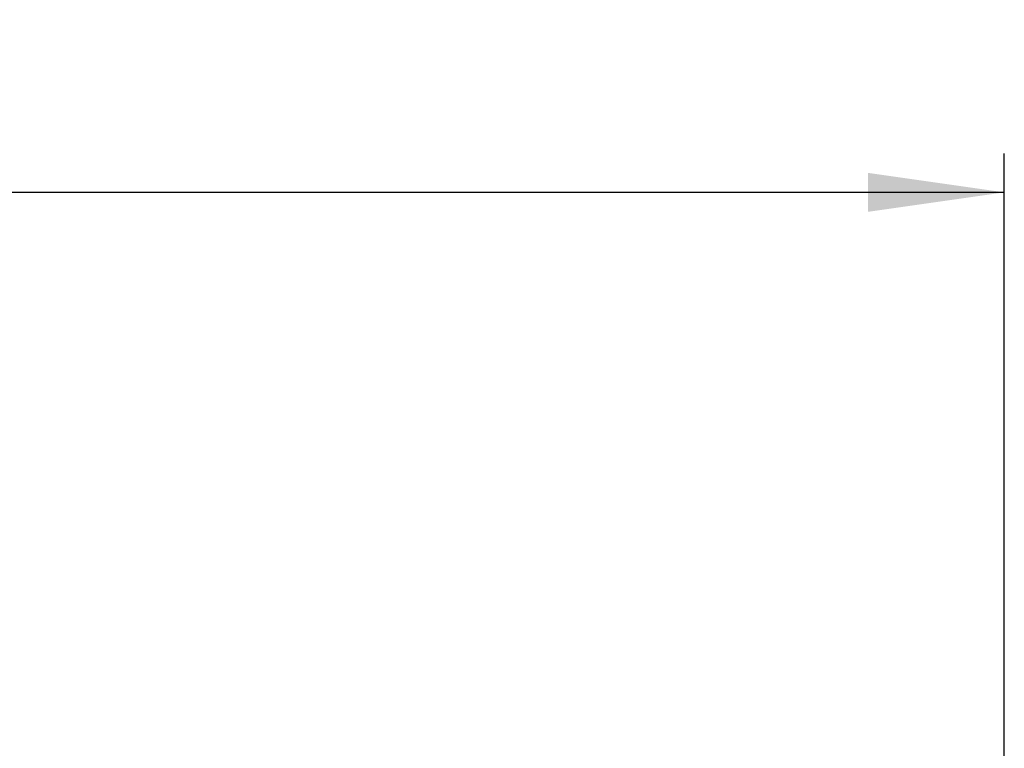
# Model space of a CAD drawing. Header units: millimetres. Extents: x 0 to 594, y 0 to 420.
# Tile 207 of 236: x 486 to 511, y 242 to 260. Entities that reach past the tile are written whole.
import ezdxf

# ---------------------------------------------------------------- set-up
doc = ezdxf.new("R2010")
doc.units = ezdxf.units.MM
doc.header["$LTSCALE"] = 32.67
doc.layers.get('0').update_dxf_attribs({"linetype": 'CONTINUOUS'})
doc.styles.get("Standard").update_dxf_attribs({"font": 'txt', "width": 0.85})
doc.dimstyles.new('DIMSTYLE_1', dxfattribs={"dimtxt": 3.5, "dimasz": 3.5, "dimexe": 1, "dimexo": 0.5, "dimgap": 0.875, "dimtad": 1, "dimdec": 1, "dimdsep": 46, "dimtxsty": 'STANDARD', "dimblk": '_FILLED', "dimblk1": '_FILLED', "dimblk2": '_FILLED', "dimcen": 0.09, "dimadec": 4, "dimazin": 2, "dimtp": 0.2, "dimtm": 0.2, "dimtfac": 1, "dimtdec": 1, "dimtofl": 0, "dimtmove": 0, "dimatfit": 3, "dimldrblk": '_FILLED', "dimfxl": 1, "dimtolj": 1, "dimarcsym": 0})

# ---------------------------------------------------------------- blocks, each defined once
blk = doc.blocks.new('_FILLED')
at = {"color": 0, "linetype": 'BYBLOCK'}
blk.add_solid([(0, 0), (-1, 0.1429), (-1, -0.1429)], dxfattribs=at)
blk = doc.blocks.new('*D3')
at = {"color": 2, "linetype": 'CONTINUOUS'}
for p, q in [((205.713, 226.995), (205.713, 256.966)), ((511.018, 236.897), (511.018, 256.966)), ((205.713, 255.966), (358.366, 255.966)), ((511.018, 255.966), (358.366, 255.966))]:
    blk.add_line(p, q, dxfattribs=at)
at = {"color": 2, "linetype": 'CONTINUOUS', "xscale": 3.5, "yscale": 3.5, "zscale": 3.5}
for p, rotation in [((205.713, 255.966), 180), ((511.018, 255.966), 360)]:
    blk.add_blockref('_FILLED', p, dxfattribs=dict(at, rotation=rotation))
at = {"color": 2, "linetype": 'CONTINUOUS', "insert": (358.366, 260.341), "char_height": 3.5, "width": 18.375, "attachment_point": 2, "line_spacing_factor": 0.9}
blk.add_mtext('305.3', dxfattribs=at)

msp = doc.modelspace()

# ---------------------------------------------------------------- dimensions: what is measured, and where the dimension line sits
at = {"color": 2, "linetype": 'CONTINUOUS'}
dim = msp.add_linear_dim(base=(205.71299, 255.96565), p1=(511.01826, 236.39676), p2=(205.71299, 226.49507), angle=180, dimstyle='DIMSTYLE_1', dxfattribs=at)
dim.commit()
dim.dimension.update_dxf_attribs({"geometry": '*D3', "text_midpoint": (357.86562, 255.96565), "dimtype": 160})

doc.saveas('drawing.dxf')
